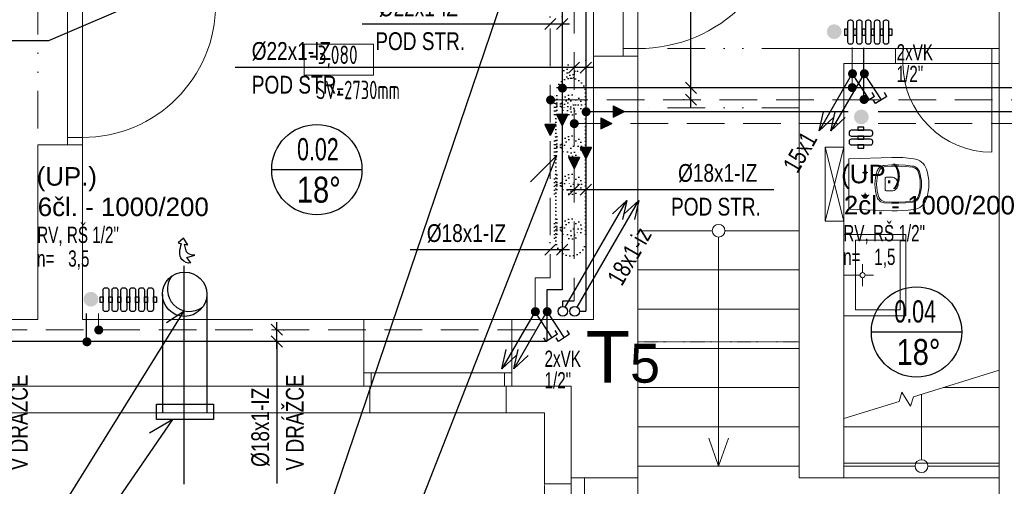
# Model space of a CAD drawing. Header units: millimetres. Extents: x 2424458 to 5109721, y -2781114 to -1335434.
# Tile 39 of 59: x 2560953 to 2567600, y -1391328 to -1388176. Entities that reach past the tile are written whole.
import ezdxf
from ezdxf.enums import TextEntityAlignment as Align

# ---------------------------------------------------------------- set-up
doc = ezdxf.new("R2010")
doc.units = ezdxf.units.MM
doc.header["$LTSCALE"] = 20
doc.header["$MEASUREMENT"] = 0
for name, pattern in [('Carkovana', [0.21, 0.15, -0.06]), ('Cerchovana 2 tecky', [0.33, 0.15, -0.06, 0, -0.06, 0, -0.06]), ('DASHDOT', [25.4, 12.7, -6.35, 0, -6.35]), ('DASHED', [19.05, 12.7, -6.35]), ('DIVIDE', [31.75, 12.7, -6.35, 0, -6.35, 0, -6.35]), ('DOT', [0.25, 0, -0.25]), ('ČERCHOVANÁ', [25.4, 12.7, -6.35, 0, -6.35])]:
    doc.linetypes.add(name, pattern=pattern)
for name, color, linetype in [('ARMATURY', 2, 'Continuous'), ('KANALIZACE STÁV.', 2, 'Continuous'), ('KOTY', 2, 'Continuous'), ('ROZVODY', 6, 'Continuous'), ('slepák', 8, 'Continuous'), ('TZB_TOP rozvody', 6, 'Continuous'), ('UT', 6, 'Continuous'), ('VNITŘVODA', 30, 'ČERCHOVANÁ'), ('Čísla místností', 7, 'Continuous')]:
    doc.layers.add(name, color=color, linetype=linetype)
doc.layers.add('TZB TEXT', color=3, linetype='Continuous', lineweight=18)
doc.styles.add('ARIEL', font='ARIAL.TTF')
doc.styles.add('ISOCP', font='ISOCP___.TTF')
doc.styles.add('ROMAN', font='ic-romans.shx')
doc.styles.add('ROMANS', font='ic-romans.shx', dxfattribs={"width": 0.8})
doc.styles.get("Standard").update_dxf_attribs({"font": 'ic-romans.shx', "width": 0.8})
doc.dimstyles.new('M50', dxfattribs={"dimtxt": 100, "dimasz": 60, "dimexe": 50, "dimexo": 150, "dimgap": 100, "dimtad": 1, "dimdec": 0, "dimzin": 0, "dimdsep": 46, "dimtxsty": 'Standard', "dimblk1": 'OBLIQUE', "dimblk2": 'OBLIQUE', "dimsah": 1, "dimcen": 0.09, "dimdle": 50, "dimclrd": 256, "dimclre": 256, "dimclrt": 256, "dimadec": 0, "dimazin": 0, "dimtfac": 1, "dimtdec": 0, "dimtofl": 0, "dimtmove": 1, "dimatfit": 3, "dimldrblk": 'OBLIQUE', "dimfxl": 1, "dimarcsym": 0})

# ---------------------------------------------------------------- blocks, each defined once
blk = doc.blocks.new('*U408', base_point=(16994.7, 17725.8))
at = {"linetype": 'ByBlock', "ltscale": 20}
blk.add_hatch(color=0, dxfattribs=at).paths.add_polyline_path([(16994.7, 17688.3), (17069.7, 17725.8), (16994.7, 17763.3)])
at = {"color": 0, "linetype": 'ByBlock', "lineweight": -2, "ltscale": 20}
for p, q in [((16994.7, 17688.3), (16994.7, 17763.3)), ((16994.7, 17763.3), (17069.7, 17725.8)), ((16994.7, 17688.3), (17069.7, 17725.8))]:
    blk.add_line(p, q, dxfattribs=at)
blk = doc.blocks.new('B')
at = {"layer": 'TZB_TOP rozvody', "lineweight": -3, "ltscale": 200}
blk.add_hatch(color=3, dxfattribs=at).paths.add_polyline_path([(32.4, 1.9, 1), (-28.8, 1.9, 1)])
blk.add_hatch(color=3, dxfattribs=at).paths.add_polyline_path([(32.4, 1.9, 1), (-28.8, 1.9, 1)])
blk = doc.blocks.new('*U789')
at = {"color": 0, "linetype": 'ByBlock', "lineweight": -2}
for p, q in [((0, 0), (140, 0)), ((140, 30), (120, 30)), ((140, 30), (140, -30)), ((140, -30), (120, -30))]:
    blk.add_line(p, q, dxfattribs=at)
blk = doc.blocks.new('_OBLIQUE')
at = {"color": 0, "linetype": 'ByBlock'}
blk.add_line((-0.5, -0.5), (0.5, 0.5), dxfattribs=at)
blk = doc.blocks.new('*D791')
at = {"layer": 'Defpoints', "color": 0}
for p in [(2565484.2, -1388636.4), (2565490, -1388636.4), (2565487.7, -1388716.4)]:
    blk.add_point(p, dxfattribs=at)
at = {"layer": 'KOTY', "linetype": 'Continuous', "lineweight": -2}
for p, q in [((2565484.2, -1388636.4), (2565484.2, -1387366.9)), ((2565440, -1388636.4), (2565434.2, -1388636.4)), ((2565484.2, -1388766.4), (2565484.2, -1388586.4)), ((2565437.7, -1388716.4), (2565434.2, -1388716.4))]:
    blk.add_line(p, q, dxfattribs=at)
at = {"layer": 'KOTY', "lineweight": -2, "xscale": 75, "yscale": 75, "zscale": 75}
for p, rotation in [((2565484.2, -1388636.4), 270), ((2565484.2, -1388716.4), 90)]:
    blk.add_blockref('_OBLIQUE', p, dxfattribs=dict(at, rotation=rotation))
at = {"layer": 'KOTY', "lineweight": -3, "insert": (2565374.2, -1387746.1), "char_height": 120, "attachment_point": 5, "rotation": 90, "style": 'ROMANS'}
blk.add_mtext('%%c18x1-IZ', dxfattribs=at)
blk = doc.blocks.new('*D795')
at = {"layer": 'Defpoints', "color": 0}
for p in [(2564534.7, -1388205.5), (2564534.7, -1388211.2), (2564614.7, -1388208.9)]:
    blk.add_point(p, dxfattribs=at)
at = {"layer": 'KOTY', "linetype": 'Continuous', "lineweight": -2}
for p, q in [((2564534.7, -1388161.2), (2564534.7, -1388155.5)), ((2564614.7, -1388158.9), (2564614.7, -1388155.5)), ((2564534.7, -1388205.5), (2563265.3, -1388205.5)), ((2564664.7, -1388205.5), (2564484.7, -1388205.5))]:
    blk.add_line(p, q, dxfattribs=at)
at = {"layer": 'KOTY', "lineweight": -2, "xscale": 75, "yscale": 75, "zscale": 75}
blk.add_blockref('_OBLIQUE', (2564534.7, -1388205.5), dxfattribs=at)
at = {"layer": 'KOTY', "lineweight": -2, "xscale": 75, "yscale": 75, "zscale": 75, "rotation": 180}
blk.add_blockref('_OBLIQUE', (2564614.7, -1388205.5), dxfattribs=at)
at = {"layer": 'KOTY', "lineweight": -3, "insert": (2563644.4, -1388095.5), "char_height": 120, "attachment_point": 5, "style": 'ROMANS'}
blk.add_mtext('%%c22x1-IZ', dxfattribs=at)
blk = doc.blocks.new('*D812')
at = {"layer": 'Defpoints', "color": 0}
for p in [(2562682.9, -1390270.2), (2562688.6, -1390270.2), (2562685.2, -1390350.2)]:
    blk.add_point(p, dxfattribs=at)
at = {"layer": 'KOTY', "linetype": 'Continuous', "lineweight": -2}
for p, q in [((2562688.6, -1390400.2), (2562688.6, -1390220.2)), ((2562732.9, -1390270.2), (2562738.6, -1390270.2)), ((2562688.6, -1390350.2), (2562688.6, -1391309)), ((2562735.2, -1390350.2), (2562738.6, -1390350.2))]:
    blk.add_line(p, q, dxfattribs=at)
at = {"layer": 'KOTY', "lineweight": -2, "xscale": 75, "yscale": 75, "zscale": 75}
for p, rotation in [((2562688.6, -1390270.2), 270), ((2562688.6, -1390350.2), 90)]:
    blk.add_blockref('_OBLIQUE', p, dxfattribs=dict(at, rotation=rotation))
at = {"layer": 'KOTY', "lineweight": -3, "insert": (2562578.6, -1390929.8), "char_height": 120, "attachment_point": 5, "rotation": 90, "style": 'ROMANS'}
blk.add_mtext('%%c18x1-IZ', dxfattribs=at)
blk = doc.blocks.new('*D813')
at = {"layer": 'Defpoints', "color": 0}
for p in [(2564694.7, -1389326.9), (2564774.7, -1389323.5), (2564774.7, -1389329.2)]:
    blk.add_point(p, dxfattribs=at)
at = {"layer": 'KOTY', "linetype": 'Continuous', "lineweight": -2}
for p, q in [((2564694.7, -1389276.9), (2564694.7, -1389273.5)), ((2564774.7, -1389279.2), (2564774.7, -1389273.5)), ((2564644.7, -1389323.5), (2564824.7, -1389323.5)), ((2564774.7, -1389323.5), (2566044.2, -1389323.5))]:
    blk.add_line(p, q, dxfattribs=at)
at = {"layer": 'KOTY', "lineweight": -2, "xscale": 75, "yscale": 75, "zscale": 75}
blk.add_blockref('_OBLIQUE', (2564694.7, -1389323.5), dxfattribs=at)
at = {"layer": 'KOTY', "lineweight": -2, "xscale": 75, "yscale": 75, "zscale": 75, "rotation": 180}
blk.add_blockref('_OBLIQUE', (2564774.7, -1389323.5), dxfattribs=at)
at = {"layer": 'KOTY', "lineweight": -3, "insert": (2565665, -1389213.5), "char_height": 120, "attachment_point": 5, "style": 'ROMANS'}
blk.add_mtext('%%c18x1-IZ', dxfattribs=at)
blk = doc.blocks.new('*D814')
at = {"layer": 'Defpoints', "color": 0}
for p in [(2564694.7, -1388469.4), (2564694.7, -1388499.5), (2564774.7, -1388503)]:
    blk.add_point(p, dxfattribs=at)
at = {"layer": 'KOTY', "linetype": 'Continuous', "lineweight": -2}
for p, q in [((2564694.7, -1388499.5), (2562407.5, -1388499.5)), ((2564824.7, -1388499.5), (2564644.7, -1388499.5)), ((2564774.7, -1388453), (2564774.7, -1388449.5)), ((2564694.7, -1388519.4), (2564694.7, -1388549.5))]:
    blk.add_line(p, q, dxfattribs=at)
at = {"layer": 'KOTY', "lineweight": -2, "xscale": 75, "yscale": 75, "zscale": 75}
blk.add_blockref('_OBLIQUE', (2564694.7, -1388499.5), dxfattribs=at)
at = {"layer": 'KOTY', "lineweight": -2, "xscale": 75, "yscale": 75, "zscale": 75, "rotation": 180}
blk.add_blockref('_OBLIQUE', (2564774.7, -1388499.5), dxfattribs=at)
at = {"layer": 'KOTY', "lineweight": -3, "insert": (2562786.6, -1388389.5), "char_height": 120, "attachment_point": 5, "style": 'ROMANS'}
blk.add_mtext('%%c22x1-IZ', dxfattribs=at)
blk = doc.blocks.new('*D823')
at = {"layer": 'Defpoints', "color": 0}
for p in [(2564534.7, -1389729.8), (2564534.7, -1389735.5), (2564614.7, -1389733.2)]:
    blk.add_point(p, dxfattribs=at)
at = {"layer": 'KOTY', "linetype": 'Continuous', "lineweight": -2}
for p, q in [((2564534.7, -1389685.5), (2564534.7, -1389679.8)), ((2564614.7, -1389683.2), (2564614.7, -1389679.8)), ((2564534.7, -1389729.8), (2563589.4, -1389729.8)), ((2564664.7, -1389729.8), (2564484.7, -1389729.8))]:
    blk.add_line(p, q, dxfattribs=at)
at = {"layer": 'KOTY', "lineweight": -2, "xscale": 75, "yscale": 75, "zscale": 75}
blk.add_blockref('_OBLIQUE', (2564534.7, -1389729.8), dxfattribs=at)
at = {"layer": 'KOTY', "lineweight": -2, "xscale": 75, "yscale": 75, "zscale": 75, "rotation": 180}
blk.add_blockref('_OBLIQUE', (2564614.7, -1389729.8), dxfattribs=at)
at = {"layer": 'KOTY', "lineweight": -3, "insert": (2563968.6, -1389619.8), "char_height": 120, "attachment_point": 5, "style": 'ROMANS'}
blk.add_mtext('%%c18x1-IZ', dxfattribs=at)

msp = doc.modelspace()

# ---------------------------------------------------------------- hatches: boundary and pattern name
at = {"layer": 'UT'}
for points in [[(2566451.3, -1388306.8, 1), (2566451.3, -1388206.8, 1)], [(2566584.6, -1388832.9, 1), (2566684.6, -1388832.9, 1)], [(2561433.6, -1390114.3, -1), (2561433.6, -1390014.3, -1)]]:
    msp.add_hatch(color=3, dxfattribs=at).paths.add_polyline_path(points)

# ---------------------------------------------------------------- linework, layer by layer
at = {"color": 7, "linetype": 'DOT', "ltscale": 5}
for p, q in [((2564572.8, -1389670.9), (2564572.8, -1388670.9)), ((2564772.8, -1388670.9), (2564772.8, -1389670.9))]:
    msp.add_line(p, q, dxfattribs=at)
at = {"color": 7, "linetype": 'Continuous'}
for p, q in [((2561083.2, -1392191), (2561985.6, -1390876.4)), ((2561985.6, -1390876.4), (2561828.4, -1390968.3))]:
    msp.add_line(p, q, dxfattribs=at)
for points in [[(2559186.2, -1392838.5), (2562582.9, -1392838.5), (2564429.1, -1387396.6), (2564331.6, -1387539.2)], [(2559184, -1393294), (2562933.1, -1393294), (2564579.4, -1389093.7), (2564400.7, -1389272.4)], [(2562066.2, -1389691.9), (2562088.1, -1389697.6), (2562058.1, -1389651.9), (2562021.4, -1389682.8), (2562045.3, -1389689.3)], [(2562109, -1389819.3), (2562081.3, -1389782.4), (2562133.9, -1389767.3)], [(2561029.4, -1391807.1), (2562061.1, -1390146.8), (2561944.7, -1390224.9)]]:
    msp.add_lwpolyline(points, dxfattribs=at)
at = {"color": 7, "linetype": 'DOT', "ltscale": 5}
for points in [[(2564579.4, -1388687.6), (2564579.4, -1388816.2), (2564563.5, -1388816.2), (2564563.5, -1388687.6)], [(2564579.4, -1388965.2), (2564579.4, -1389093.7), (2564563.5, -1389093.7), (2564563.5, -1388965.2)], [(2564579.4, -1389223.2), (2564579.4, -1389351.8), (2564563.5, -1389351.8), (2564563.5, -1389223.2)], [(2564579.4, -1389524.2), (2564579.4, -1389652.8), (2564563.5, -1389652.8), (2564563.5, -1389524.2)]]:
    msp.add_lwpolyline(points, close=True, dxfattribs=at)
for points in [[(2564579.4, -1388751.9), (2564635.3, -1388733)], [(2564579.4, -1388751.9), (2564635.3, -1388770.9)], [(2564579.4, -1389029.5), (2564635.3, -1389010.5)], [(2564579.4, -1389029.5), (2564635.3, -1389048.4)], [(2564579.4, -1389287.5), (2564635.3, -1389268.5)], [(2564579.4, -1389287.5), (2564635.3, -1389306.4)], [(2564579.4, -1389588.5), (2564635.3, -1389569.5)], [(2564579.4, -1389588.5), (2564635.3, -1389607.4)]]:
    msp.add_lwpolyline(points, dxfattribs=at)
for centre, radius in [((2564672.8, -1388524.7), 46.2), ((2564672.8, -1388524.7), 27.4), ((2564677.4, -1388751.9), 68.1), ((2564677.4, -1388751.9), 46.2), ((2564677.4, -1388751.9), 27.4), ((2564677.4, -1388751.9), 27.4), ((2564677.4, -1388751.9), 14), ((2564677.4, -1389029.5), 68.1), ((2564677.4, -1389029.5), 46.2), ((2564677.4, -1389029.5), 14), ((2564677.4, -1389287.5), 68.1), ((2564677.4, -1389287.5), 46.2), ((2564677.4, -1389287.5), 14), ((2564677.4, -1389588.5), 68.1), ((2564677.4, -1389588.5), 46.2), ((2564677.4, -1389588.5), 14)]:
    msp.add_circle(centre, radius, dxfattribs=at)
for centre, start, end in [((2564672.8, -1388670.9), 0, 180), ((2564672.8, -1389670.9), 180, 0)]:
    msp.add_arc(centre, 100, start, end, dxfattribs=at)
at = {"color": 7, "linetype": 'Continuous', "start_tangent": (-0.980056, -0.198724), "end_tangent": (0.339997, 0.940427)}
msp.add_spline([(2562109, -1389819.3), (2562047.2, -1389796.4), (2562045.3, -1389689.3)], degree=3, dxfattribs=at)
at = {"color": 7, "linetype": 'Continuous', "start_tangent": (-0.991412, -0.130772)}
msp.add_spline([(2562133.9, -1389767.3), (2562089.3, -1389755.3), (2562066.2, -1389691.9)], degree=3, dxfattribs=at)
at = {"layer": 'ARMATURY', "linetype": 'DASHDOT', "ltscale": 300}
msp.add_line((2562061.1, -1389838.1), (2562061.1, -1391314.6), dxfattribs=at)
at = {"layer": 'ARMATURY', "ltscale": 20}
for p, q in [((2561915.7, -1390030.5), (2561915.7, -1390651.7)), ((2562215.7, -1390030.5), (2562215.7, -1390651.7))]:
    msp.add_line(p, q, dxfattribs=at)
msp.add_circle((2562065.7, -1390030.5), 150, dxfattribs=at)
msp.add_arc((2562099.6, -1389996.6), 150, 144.18153, 305.81847, dxfattribs=at)
at = {"layer": 'KANALIZACE STÁV.', "linetype": 'Continuous'}
for p, q in [((2566556.8, -1388566.1), (2566348.8, -1388926.4)), ((2566636.8, -1388566.1), (2566428.8, -1388926.4)), ((2566348.8, -1388926.4), (2566377.9, -1388797.6)), ((2566428.8, -1388926.4), (2566457.9, -1388797.6)), ((2566348.8, -1388926.4), (2566445.8, -1388836.8)), ((2566428.8, -1388926.4), (2566525.8, -1388836.8)), ((2564635.2, -1390118.7), (2565051.3, -1389398)), ((2564715.2, -1390118.7), (2565131.3, -1389398)), ((2565051.3, -1389398), (2564954.3, -1389487.6)), ((2565051.3, -1389398), (2565022.2, -1389526.8)), ((2565131.3, -1389398), (2565034.3, -1389487.6)), ((2565131.3, -1389398), (2565102.2, -1389526.8)), ((2564415.8, -1390173.4), (2564207.8, -1390533.8)), ((2564495.8, -1390173.4), (2564287.8, -1390533.8)), ((2564207.8, -1390533.8), (2564236.9, -1390404.9)), ((2564287.8, -1390533.8), (2564316.9, -1390404.9)), ((2564207.8, -1390533.8), (2564304.8, -1390444.2)), ((2564287.8, -1390533.8), (2564384.8, -1390444.2))]:
    msp.add_line(p, q, dxfattribs=at)
at = {"layer": 'KOTY', "color": 7}
msp.add_lwpolyline([(2558413.4, -1388315.7), (2561150.2, -1388315.7), (2563152, -1387455.9), (2563092.8, -1387543)], dxfattribs=at)
at = {"layer": 'ROZVODY', "color": 2, "linetype": 'Continuous'}
for centre in [(2564619.1, -1390145.9), (2564699.1, -1390145.9)]:
    msp.add_circle(centre, 32.2, dxfattribs=at)
at = {"layer": 'slepák', "linetype": 'Continuous', "lineweight": 13, "transparency": 33554687}
for p, q in [((2564825.7, -1388421.7), (2564825.7, -1387321.7)), ((2565025.7, -1388421.7), (2565025.7, -1387321.7)), ((2565125.7, -1388421.7), (2565125.7, -1387321.7)), ((2561275.7, -1388021.7), (2561275.7, -1389021.7)), ((2561375.7, -1388021.7), (2561375.7, -1389021.7)), ((2567565.7, -1392271.7), (2567565.7, -1388121.7)), ((2564825.7, -1390201.7), (2564825.7, -1388321.7)), ((2565125.7, -1390201.7), (2565125.7, -1388321.7)), ((2564825.7, -1388421.7), (2565125.7, -1388421.7)), ((2565025.7, -1388371.7), (2565125.7, -1388371.7)), ((2566215.7, -1388371.7), (2566215.7, -1391271.7)), ((2566215.7, -1388371.7), (2566865.7, -1388371.7)), ((2566865.7, -1388371.7), (2566865.7, -1388471.7)), ((2566865.7, -1388371.7), (2567565.7, -1388371.7)), ((2566915.7, -1388371.7), (2566915.7, -1388471.7)), ((2567515.7, -1388371.7), (2567515.7, -1388471.7)), ((2566515.7, -1388471.7), (2566515.7, -1391271.7)), ((2566515.7, -1388471.7), (2566865.7, -1388471.7)), ((2566865.7, -1388471.7), (2567565.7, -1388471.7)), ((2567515.7, -1388471.7), (2567515.7, -1389071.7)), ((2561075.7, -1390201.7), (2561075.7, -1389021.7)), ((2561075.7, -1389021.7), (2561375.7, -1389021.7)), ((2561275.7, -1388971.7), (2561375.7, -1388971.7)), ((2561375.7, -1390201.7), (2561375.7, -1389021.7)), ((2566515.7, -1389036.7), (2566390.7, -1389036.7)), ((2566390.7, -1389036.7), (2566515.7, -1389536.7)), ((2566515.7, -1389036.7), (2566390.7, -1389536.7)), ((2566390.7, -1389536.7, 0), (2566390.7, -1389036.7, 0)), ((2566515.7, -1389536.7, 0), (2566515.7, -1389036.7, 0)), ((2566550.7, -1389116.7), (2566840, -1389107.2)), ((2566550.7, -1389456.7), (2566550.7, -1389116.7)), ((2566760.2, -1389172.2), (2566766.8, -1389167.8)), ((2566766.8, -1389167.8), (2566774, -1389164.3)), ((2566774, -1389164.3), (2566781.7, -1389161.9)), ((2566781.4, -1389171.2), (2566794.4, -1389168.1)), ((2566781.7, -1389161.9), (2566789.5, -1389160.6)), ((2566789.5, -1389160.6), (2566837.3, -1389157.3)), ((2566794.4, -1389168.1), (2566840.8, -1389165.2)), ((2566837.3, -1389157.3), (2566885.1, -1389156.9)), ((2566840, -1389107.2), (2566876.9, -1389106.8)), ((2566840.8, -1389165.2), (2566887.3, -1389165)), ((2566876.9, -1389106.8), (2566913.8, -1389108)), ((2566885.1, -1389156.9), (2566932.8, -1389159.3)), ((2566887.3, -1389165), (2566933.7, -1389167.4)), ((2566913.8, -1389108), (2566950.6, -1389110.7)), ((2566932.8, -1389159.3), (2566980.4, -1389164.6)), ((2566933.7, -1389167.4), (2566979.9, -1389172.6)), ((2566950.6, -1389110.7), (2566987.3, -1389115)), ((2566980.4, -1389164.6), (2566988, -1389166.2)), ((2566987.3, -1389115), (2567001.6, -1389118.1)), ((2566988, -1389166.2), (2566995.3, -1389168.8)), ((2566995.3, -1389168.8), (2567002.2, -1389172.4)), ((2567001.6, -1389118.1), (2567015.4, -1389123)), ((2567015.4, -1389123), (2567028.3, -1389129.8)), ((2567028.3, -1389129.8), (2567040.3, -1389138.2)), ((2567040.3, -1389138.2), (2567050.9, -1389148.2)), ((2567050.9, -1389148.2), (2567060.1, -1389159.6)), ((2567060.1, -1389159.6), (2567067.7, -1389172.1)), ((2566660.4, -1389209.2), (2566642.8, -1389209.2)), ((2566651.8, -1389209.2), (2566652.4, -1389205.9)), ((2566652.4, -1389212.5), (2566651.8, -1389209.2)), ((2566652.4, -1389205.9), (2566654.3, -1389203.1)), ((2566654.3, -1389215.2), (2566652.4, -1389212.5)), ((2566654.3, -1389203.1), (2566657.1, -1389201.2)), ((2566657, -1389217.1), (2566654.3, -1389215.2)), ((2566660.2, -1389217.8), (2566657, -1389217.1)), ((2566657.1, -1389201.2), (2566660.4, -1389200.6)), ((2566660.4, -1389217.8), (2566660.3, -1389217.8)), ((2566660.4, -1389209.2), (2566660.4, -1389191.6)), ((2566660.4, -1389200.6), (2566663.7, -1389201.2)), ((2566678, -1389209.2), (2566660.4, -1389209.2)), ((2566660.4, -1389226.8), (2566660.4, -1389209.2)), ((2566663.7, -1389217.2), (2566660.4, -1389217.8)), ((2566663.7, -1389201.2), (2566666.5, -1389203.1)), ((2566666.5, -1389215.3), (2566663.7, -1389217.2)), ((2566666.5, -1389203.1), (2566668.4, -1389205.9)), ((2566668.4, -1389212.5), (2566666.5, -1389215.3)), ((2566668.4, -1389205.9), (2566669, -1389209.2)), ((2566669, -1389209.2), (2566668.4, -1389212.5)), ((2566729.7, -1389241.5), (2566734.7, -1389219.3)), ((2566734.7, -1389219.3), (2566741.5, -1389197.7)), ((2566741.5, -1389197.7), (2566744.8, -1389190.4)), ((2566741.8, -1389242), (2566746.9, -1389220.2)), ((2566744.8, -1389190.4), (2566749.1, -1389183.6)), ((2566746.9, -1389220.2), (2566753.9, -1389198.9)), ((2566749.1, -1389183.6), (2566754.2, -1389177.5)), ((2566753.9, -1389198.9), (2566760.3, -1389187.2)), ((2566754.2, -1389177.5), (2566760.2, -1389172.2)), ((2566760.3, -1389187.2), (2566769.7, -1389177.7)), ((2566769.7, -1389177.7), (2566781.4, -1389171.2)), ((2566979.9, -1389172.6), (2566992.4, -1389176.1)), ((2566992.4, -1389176.1), (2567003.6, -1389182.9)), ((2567002.2, -1389172.4), (2567008.6, -1389176.9)), ((2567003.6, -1389182.9), (2567012.5, -1389192.5)), ((2567008.6, -1389176.9), (2567014.3, -1389182.3)), ((2567012.5, -1389192.5), (2567018.4, -1389204.1)), ((2567014.3, -1389182.3), (2567019.2, -1389188.3)), ((2567018.4, -1389204.1), (2567024.6, -1389224.2)), ((2567019.2, -1389188.3), (2567023.2, -1389195)), ((2567023.2, -1389195), (2567026.3, -1389202.1)), ((2567024.6, -1389224.2), (2567029.1, -1389244.8)), ((2567026.3, -1389202.1), (2567032.5, -1389222.8)), ((2567032.5, -1389222.8), (2567037, -1389243.8)), ((2567067.7, -1389172.1), (2567073.4, -1389185.6)), ((2567073.4, -1389185.6), (2567080.9, -1389210.2)), ((2567080.9, -1389210.2), (2567086.3, -1389235.4)), ((2567086.3, -1389235.4), (2567089.6, -1389261)), ((2566725.7, -1389286.6), (2566726.8, -1389263.9)), ((2566726.7, -1389309.2), (2566725.7, -1389286.6)), ((2566726.8, -1389263.9), (2566729.7, -1389241.5)), ((2566737.7, -1389286.6), (2566738.8, -1389264.2)), ((2566738.7, -1389309), (2566737.7, -1389286.6)), ((2566738.8, -1389264.2), (2566741.8, -1389242)), ((2566795.5, -1389323.2), (2566795.6, -1389249.2)), ((2566795.6, -1389249.2), (2566796.3, -1389245.3)), ((2566795.6, -1389249.2), (2566795.6, -1389249.2)), ((2566796.3, -1389245.3), (2566798.5, -1389242.1)), ((2566798.5, -1389242.1), (2566801.7, -1389239.9)), ((2566801.7, -1389239.9), (2566805.6, -1389239.2)), ((2566805.6, -1389239.2), (2566835.5, -1389239.2)), ((2566835.5, -1389239.2), (2566844.7, -1389239.9)), ((2566844.7, -1389239.9), (2566853.5, -1389242.4)), ((2566853.5, -1389242.4), (2566861.7, -1389246.5)), ((2566861.7, -1389246.5), (2566869, -1389252.2)), ((2566869, -1389252.2), (2566875, -1389259.2)), ((2566875, -1389259.2), (2566879.5, -1389267.3)), ((2566879.5, -1389267.3), (2566882.4, -1389276)), ((2566882.8, -1389294.4), (2566880.3, -1389303.2)), ((2566882.4, -1389276), (2566883.5, -1389285.2)), ((2566883.5, -1389285.2), (2566882.8, -1389294.4)), ((2567029.1, -1389244.8), (2567031.8, -1389265.7)), ((2567031.8, -1389265.7), (2567032.7, -1389286.7)), ((2567032.7, -1389286.7), (2567031.8, -1389307.8)), ((2567037, -1389243.8), (2567039.8, -1389265.2)), ((2567039.8, -1389265.2), (2567040.7, -1389286.7)), ((2567040.7, -1389286.7), (2567039.8, -1389308.3)), ((2567089.6, -1389261), (2567090.7, -1389286.7)), ((2567090.8, -1389286.2), (2567089.8, -1389311.9)), ((2567090.7, -1389286.7), (2567090.8, -1389286.2)), ((2566660.4, -1389364.2), (2566642.8, -1389364.2)), ((2566651.8, -1389364.2), (2566652.4, -1389360.9)), ((2566652.4, -1389367.5), (2566651.8, -1389364.2)), ((2566652.4, -1389360.9), (2566654.3, -1389358.1)), ((2566654.3, -1389370.2), (2566652.4, -1389367.5)), ((2566654.3, -1389358.1), (2566657.1, -1389356.2)), ((2566657.1, -1389356.2), (2566660.4, -1389355.6)), ((2566660.4, -1389364.2), (2566660.4, -1389346.6)), ((2566660.4, -1389355.6), (2566663.7, -1389356.2)), ((2566678, -1389364.2), (2566660.4, -1389364.2)), ((2566660.4, -1389381.8), (2566660.4, -1389364.2)), ((2566663.7, -1389356.2), (2566666.5, -1389358.1)), ((2566666.5, -1389358.1), (2566668.4, -1389360.9)), ((2566668.4, -1389367.5), (2566666.5, -1389370.3)), ((2566668.4, -1389360.9), (2566669, -1389364.2)), ((2566669, -1389364.2), (2566668.4, -1389367.5)), ((2566729.6, -1389331.7), (2566726.7, -1389309.2)), ((2566734.5, -1389353.9), (2566729.6, -1389331.7)), ((2566741.3, -1389375.5), (2566734.5, -1389353.9)), ((2566741.7, -1389331.2), (2566738.7, -1389309)), ((2566746.7, -1389353.1), (2566741.7, -1389331.2)), ((2566753.6, -1389374.4), (2566746.7, -1389353.1)), ((2566796.3, -1389327), (2566795.5, -1389323.2)), ((2566798.5, -1389330.2), (2566796.3, -1389327)), ((2566801.7, -1389332.4), (2566798.5, -1389330.2)), ((2566805.5, -1389333.2), (2566801.7, -1389332.4)), ((2566835.5, -1389333.2), (2566805.5, -1389333.2)), ((2566837.5, -1389333.2), (2566835.5, -1389333.2)), ((2566846.6, -1389332.1), (2566837.5, -1389333.2)), ((2566855.4, -1389329.2), (2566846.6, -1389332.1)), ((2566863.4, -1389324.7), (2566855.4, -1389329.2)), ((2566870.4, -1389318.7), (2566863.4, -1389324.7)), ((2566876.1, -1389311.4), (2566870.4, -1389318.7)), ((2566880.3, -1389303.2), (2566876.1, -1389311.4)), ((2567024.6, -1389349.2), (2567018.4, -1389369.4)), ((2567029.1, -1389328.6), (2567024.6, -1389349.2)), ((2567032.5, -1389350.7), (2567026.2, -1389371.3)), ((2567031.8, -1389307.8), (2567029.1, -1389328.6)), ((2567037, -1389329.6), (2567032.5, -1389350.7)), ((2567039.8, -1389308.3), (2567037, -1389329.6)), ((2567081.1, -1389362.7), (2567073.6, -1389387.4)), ((2567086.5, -1389337.5), (2567081.1, -1389362.7)), ((2567089.8, -1389311.9), (2567086.5, -1389337.5)), ((2566657, -1389372.1), (2566654.3, -1389370.2)), ((2566660.2, -1389372.8), (2566657, -1389372.1)), ((2566660.4, -1389372.8), (2566660.3, -1389372.8)), ((2566663.7, -1389372.2), (2566660.4, -1389372.8)), ((2566666.5, -1389370.3), (2566663.7, -1389372.2)), ((2566744.5, -1389382.8), (2566741.3, -1389375.5)), ((2566748.8, -1389389.6), (2566744.5, -1389382.8)), ((2566753.9, -1389395.8), (2566748.8, -1389389.6)), ((2566760, -1389386.1), (2566753.6, -1389374.4)), ((2566759.9, -1389401.1), (2566753.9, -1389395.8)), ((2566766.5, -1389405.6), (2566759.9, -1389401.1)), ((2566769.4, -1389395.6), (2566760, -1389386.1)), ((2566773.8, -1389409.1), (2566766.5, -1389405.6)), ((2566781.1, -1389402.2), (2566769.4, -1389395.6)), ((2566781.4, -1389411.5), (2566773.8, -1389409.1)), ((2566794.1, -1389405.3), (2566781.1, -1389402.2)), ((2566789.3, -1389412.8), (2566781.4, -1389411.5)), ((2566837.1, -1389416.1), (2566789.3, -1389412.8)), ((2566840.6, -1389408.2), (2566794.1, -1389405.3)), ((2566794.1, -1389405.3), (2566794.1, -1389405.3)), ((2566884.9, -1389416.5), (2566837.1, -1389416.1)), ((2566887.1, -1389408.5), (2566840.6, -1389408.2)), ((2566932.8, -1389414.1), (2566884.9, -1389416.5)), ((2566933.6, -1389406), (2566887.1, -1389408.5)), ((2566980.4, -1389408.9), (2566932.8, -1389414.1)), ((2566979.9, -1389400.9), (2566933.6, -1389406)), ((2566992.4, -1389397.3), (2566979.9, -1389400.9)), ((2566988, -1389407.3), (2566980.4, -1389408.9)), ((2566980.4, -1389408.9), (2566980.4, -1389408.9)), ((2566995.3, -1389404.6), (2566988, -1389407.3)), ((2567003.6, -1389390.5), (2566992.4, -1389397.3)), ((2567002.2, -1389401), (2566995.3, -1389404.6)), ((2567008.6, -1389396.5), (2567002.2, -1389401)), ((2567012.5, -1389381), (2567003.6, -1389390.5)), ((2567014.3, -1389391.2), (2567008.6, -1389396.5)), ((2567018.4, -1389369.4), (2567012.5, -1389381)), ((2567019.1, -1389385.1), (2567014.3, -1389391.2)), ((2567023.2, -1389378.5), (2567019.1, -1389385.1)), ((2567026.2, -1389371.3), (2567023.2, -1389378.5)), ((2567051.1, -1389424.9), (2567040.5, -1389435)), ((2567060.3, -1389413.5), (2567051.1, -1389424.9)), ((2567067.9, -1389400.9), (2567060.3, -1389413.5)), ((2567073.6, -1389387.4), (2567067.9, -1389400.9)), ((2566839.9, -1389466.2), (2566550.7, -1389456.7)), ((2566876.9, -1389466.7), (2566839.9, -1389466.2)), ((2566913.8, -1389465.5), (2566876.9, -1389466.7)), ((2566950.6, -1389462.7), (2566913.8, -1389465.5)), ((2566987.3, -1389458.4), (2566950.6, -1389462.7)), ((2567001.7, -1389455.4), (2566987.3, -1389458.4)), ((2567015.5, -1389450.4), (2567001.7, -1389455.4)), ((2567028.5, -1389443.6), (2567015.5, -1389450.4)), ((2567040.5, -1389435), (2567028.5, -1389443.6)), ((2566515.7, -1389536.7), (2566390.7, -1389536.7)), ((2565627.6, -1389601.7), (2565125.7, -1389601.7)), ((2566215.7, -1389601.7), (2565713.9, -1389601.7)), ((2566515.7, -1389626.3), (2566515.7, -1390177.1)), ((2566515.7, -1389626.3), (2566935.7, -1389626.3)), ((2566935.7, -1390177.1), (2566935.7, -1389626.3)), ((2565670.7, -1389644.9), (2565670.7, -1391191.7)), ((2566595.7, -1389666.3), (2566895.7, -1389666.3)), ((2566595.7, -1390137.1), (2566595.7, -1389666.3)), ((2566895.7, -1389666.3), (2566895.7, -1390137.1)), ((2566642.9, -1389884.5), (2566642.9, -1389827.8)), ((2566215.7, -1389866.7), (2565125.7, -1389866.7)), ((2566625.7, -1389901.7), (2566515.7, -1389901.7)), ((2566642.9, -1389918.9), (2566642.9, -1389975.6)), ((2566660.1, -1389901.7), (2566716.8, -1389901.7)), ((2566215.7, -1390131.7), (2565125.7, -1390131.7)), ((2566895.7, -1390137.1), (2566595.7, -1390137.1)), ((2560375.7, -1390201.7), (2561075.7, -1390201.7)), ((2561375.7, -1390201.7), (2563275.7, -1390201.7)), ((2563275.7, -1390651.7), (2563275.7, -1390201.7)), ((2564275.7, -1390201.7), (2563275.7, -1390201.7)), ((2564275.7, -1390651.7), (2564275.7, -1390201.7)), ((2564275.7, -1390201.7), (2564825.7, -1390201.7)), ((2565125.7, -1391271.7), (2565125.7, -1390201.7)), ((2566515.7, -1390177.1), (2566859.8, -1390177.1)), ((2566515.7, -1390177.1), (2566935.7, -1390177.1)), ((2566215.7, -1390396.7), (2565125.7, -1390396.7)), ((2564275.7, -1390561.7), (2563275.7, -1390561.7)), ((2563325.7, -1390561.7), (2563325.7, -1390651.7)), ((2564225.7, -1390561.7), (2564225.7, -1390651.7)), ((2566987.7, -1390723.8), (2567565.7, -1390544.4)), ((2560375.7, -1390651.7), (2563275.7, -1390651.7)), ((2564275.7, -1390651.7), (2563275.7, -1390651.7)), ((2563315.7, -1390651.7), (2563315.7, -1390831.7)), ((2564235.7, -1390651.7), (2564235.7, -1390831.7)), ((2564275.7, -1390651.7), (2564675.7, -1390651.7)), ((2564675.7, -1391271.7), (2564675.7, -1390651.7)), ((2566215.7, -1390661.7), (2565125.7, -1390661.7)), ((2566888.9, -1390754.5), (2566908, -1390691.5)), ((2566908, -1390691.5), (2566966.4, -1390786.8)), ((2567565.7, -1390661.7), (2567187.8, -1390661.7)), ((2566515.7, -1390870.4), (2566888.9, -1390754.5)), ((2566966.4, -1390786.8), (2566987.7, -1390723.8)), ((2567040.7, -1391148.5), (2567040.7, -1390707.4)), ((2560335.7, -1390831.7), (2563315.7, -1390831.7)), ((2563315.7, -1390831.7), (2564235.7, -1390831.7)), ((2564235.7, -1390831.7), (2564495.7, -1390831.7)), ((2564495.7, -1390831.7), (2564495.7, -1391311.7)), ((2566215.7, -1390926.7), (2565125.7, -1390926.7)), ((2567565.7, -1390926.7), (2566515.7, -1390926.7)), ((2565670.7, -1391191.7), (2565604.8, -1391002.9)), ((2565670.7, -1391191.7), (2565736.7, -1391002.9)), ((2566215.7, -1391191.7), (2565125.7, -1391191.7)), ((2566997.6, -1391191.7), (2566515.7, -1391191.7)), ((2567565.7, -1391191.7), (2567083.9, -1391191.7)), ((2564675.7, -1391271.7), (2564675.7, -1392271.7)), ((2565125.7, -1391271.7), (2564675.7, -1391271.7)), ((2564765.7, -1391271.7), (2564765.7, -1392271.7)), ((2566215.7, -1391271.7), (2566515.7, -1391271.7)), ((2564675.7, -1391311.7), (2564495.7, -1391311.7))]:
    msp.add_line(p, q, dxfattribs=at)
at = {"layer": 'slepák', "linetype": 'DIVIDE', "lineweight": 13, "transparency": 33554687}
for p, q in [((2561075.7, -1388021.7), (2561075.7, -1389021.7)), ((2566215.7, -1388371.7), (2565125.7, -1388371.7)), ((2566215.7, -1388771.7), (2565125.7, -1388771.7)), ((2565125.7, -1391271.7), (2565125.7, -1392271.7))]:
    msp.add_line(p, q, dxfattribs=at)
at = {"layer": 'slepák', "linetype": 'Cerchovana 2 tecky', "lineweight": 13, "transparency": 33554687}
for p, q in [((2565125.7, -1390351.7), (2566215.7, -1390351.7)), ((2564495.7, -1391311.7), (2564495.7, -1392231.7))]:
    msp.add_line(p, q, dxfattribs=at)
at = {"layer": 'slepák', "linetype": 'Carkovana', "lineweight": 13, "transparency": 33554687}
for p, q in [((2566515.7, -1391171.7), (2567565.7, -1391171.7)), ((2566515.7, -1391271.7), (2567565.7, -1391271.7))]:
    msp.add_line(p, q, dxfattribs=at)
at = {"layer": 'slepák', "linetype": 'Continuous', "lineweight": 13, "transparency": 33554687}
msp.add_lwpolyline([(2562872.1, -1388550.7), (2563342.1, -1388550.7), (2563342.1, -1388342.3), (2562872.1, -1388342.3), (2562872.1, -1388550.7)], dxfattribs=at)
msp.add_lwpolyline([(2561375.7, -1390201.7), (2561375.7, -1390201.7)], close=True, dxfattribs=at)
for centre in [(2565670.7, -1389601.7), (2567040.7, -1391191.7)]:
    msp.add_circle(centre, 43.2, dxfattribs=at)
for centre, radius, start, end in [((2565125.7, -1387371.7), 1000, 270, 0), ((2561375.7, -1388071.7), 900, 270, 0), ((2567515.7, -1388471.7), 600, 180, 270), ((2566642.9, -1389901.7), 17.2, 270.00002, 270)]:
    msp.add_arc(centre, radius, start, end, dxfattribs=at)
at = {"layer": 'TZB_TOP rozvody', "linetype": 'DASHED', "lineweight": 9}
for p, q in [((2564534.7, -1386330.3), (2564534.7, -1389920.2)), ((2564694.7, -1386490.3), (2564694.7, -1390075.8)), ((2566572.4, -1388363.8), (2566572.4, -1388636.4)), ((2566693.9, -1388716.4), (2564534.7, -1388716.4)), ((2572472.7, -1388716.4), (2566685.2, -1388716.4)), ((2564694.7, -1388876.4), (2566544.5, -1388876.4)), ((2566748.5, -1388876.4), (2572041.1, -1388876.4)), ((2564534.7, -1389920.2), (2564431.4, -1389920.2)), ((2564431.4, -1389920.2), (2564431.4, -1390270.2)), ((2561484.6, -1390270.4), (2561484.6, -1390161)), ((2564431.4, -1390270.2), (2557578.6, -1390270.2))]:
    msp.add_line(p, q, dxfattribs=at)
at = {"layer": 'TZB_TOP rozvody', "lineweight": -3, "ltscale": 20}
msp.add_line((2561404.7, -1390350.4), (2561404.7, -1390161), dxfattribs=at)
at = {"layer": 'UT', "lineweight": -3}
for p, q in [((2564614.7, -1386410.3), (2564614.7, -1390000.2)), ((2564774.7, -1386570.3), (2564774.7, -1390145.9)), ((2566652.4, -1388716.4), (2566652.4, -1388365.9)), ((2566693.9, -1388636.4), (2564614.7, -1388636.4)), ((2572392.7, -1388636.4), (2566652.4, -1388636.4)), ((2564774.7, -1388796.4), (2566544.5, -1388796.4)), ((2566748.5, -1388796.4), (2572121.1, -1388796.4)), ((2564614.7, -1390000.2), (2564511.4, -1390000.2)), ((2564511.4, -1390000.2), (2564511.4, -1390350.2)), ((2564619.1, -1390113.7), (2564619.1, -1390075.8)), ((2564619.1, -1390075.8), (2564694.7, -1390075.8)), ((2564731.3, -1390145.9), (2564774.7, -1390145.9)), ((2564511.4, -1390350.2), (2557498.6, -1390350.2))]:
    msp.add_line(p, q, dxfattribs=at)
at = {"layer": 'UT', "color": 2}
for p, q in [((2562653.7, -1389189.1), (2563263.3, -1389189.1)), ((2566702.3, -1390285.3), (2567311.8, -1390285.3))]:
    msp.add_line(p, q, dxfattribs=at)
at = {"layer": 'UT', "color": 1}
for points in [[(2566541.7, -1388194.8), (2566541.7, -1388324.8, 0.414214), (2566556.7, -1388339.8), (2566565.7, -1388339.8, 0.414214), (2566580.7, -1388324.8), (2566580.7, -1388194.8, 0.414214), (2566565.7, -1388179.8), (2566556.7, -1388179.8, 0.414214)], [(2566601.7, -1388194.8), (2566601.7, -1388324.8, 0.414214), (2566616.7, -1388339.8), (2566625.7, -1388339.8, 0.414214), (2566640.7, -1388324.8), (2566640.7, -1388194.8, 0.414214), (2566625.7, -1388179.8), (2566616.7, -1388179.8, 0.414214)], [(2566661.7, -1388194.8), (2566661.7, -1388324.8, 0.414214), (2566676.7, -1388339.8), (2566685.7, -1388339.8, 0.414214), (2566700.7, -1388324.8), (2566700.7, -1388194.8, 0.414214), (2566685.7, -1388179.8), (2566676.7, -1388179.8, 0.414214)], [(2566721.7, -1388194.8), (2566721.7, -1388324.8, 0.414214), (2566736.7, -1388339.8), (2566745.7, -1388339.8, 0.414214), (2566760.7, -1388324.8), (2566760.7, -1388194.8, 0.414214), (2566745.7, -1388179.8), (2566736.7, -1388179.8, 0.414214)], [(2566781.7, -1388194.8), (2566781.7, -1388324.8, 0.414214), (2566796.7, -1388339.8), (2566805.7, -1388339.8, 0.414214), (2566820.7, -1388324.8), (2566820.7, -1388194.8, 0.414214), (2566805.7, -1388179.8), (2566796.7, -1388179.8, 0.414214)], [(2566696.7, -1388923.3), (2566566.7, -1388923.3, 0.414214), (2566551.7, -1388938.3), (2566551.7, -1388947.3, 0.414214), (2566566.7, -1388962.3), (2566696.7, -1388962.3, 0.414214), (2566711.7, -1388947.3), (2566711.7, -1388938.3, 0.414214)], [(2566696.7, -1388983.3), (2566566.7, -1388983.3, 0.414214), (2566551.7, -1388998.3), (2566551.7, -1389007.3, 0.414214), (2566566.7, -1389022.3), (2566696.7, -1389022.3, 0.414214), (2566711.7, -1389007.3), (2566711.7, -1388998.3, 0.414214)], [(2561554.8, -1390002.3), (2561554.8, -1390132.3, -0.414214), (2561539.8, -1390147.3), (2561530.8, -1390147.3, -0.414214), (2561515.8, -1390132.3), (2561515.8, -1390002.3, -0.414214), (2561530.8, -1389987.3), (2561539.8, -1389987.3, -0.414214)], [(2561614.8, -1390002.3), (2561614.8, -1390132.3, -0.414214), (2561599.8, -1390147.3), (2561590.8, -1390147.3, -0.414214), (2561575.8, -1390132.3), (2561575.8, -1390002.3, -0.414214), (2561590.8, -1389987.3), (2561599.8, -1389987.3, -0.414214)], [(2561674.8, -1390002.3), (2561674.8, -1390132.3, -0.414214), (2561659.8, -1390147.3), (2561650.8, -1390147.3, -0.414214), (2561635.8, -1390132.3), (2561635.8, -1390002.3, -0.414214), (2561650.8, -1389987.3), (2561659.8, -1389987.3, -0.414214)], [(2561734.8, -1390002.3), (2561734.8, -1390132.3, -0.414214), (2561719.8, -1390147.3), (2561710.8, -1390147.3, -0.414214), (2561695.8, -1390132.3), (2561695.8, -1390002.3, -0.414214), (2561710.8, -1389987.3), (2561719.8, -1389987.3, -0.414214)], [(2561794.8, -1390002.3), (2561794.8, -1390132.3, -0.414214), (2561779.8, -1390147.3), (2561770.8, -1390147.3, -0.414214), (2561755.8, -1390132.3), (2561755.8, -1390002.3, -0.414214), (2561770.8, -1389987.3), (2561779.8, -1389987.3, -0.414214)], [(2561854.8, -1390002.3), (2561854.8, -1390132.3, -0.414214), (2561839.8, -1390147.3), (2561830.8, -1390147.3, -0.414214), (2561815.8, -1390132.3), (2561815.8, -1390002.3, -0.414214), (2561830.8, -1389987.3), (2561839.8, -1389987.3, -0.414214)]]:
    msp.add_lwpolyline(points, format="xyb", close=True, dxfattribs=at)
for points in [[(2566520.7, -1388239.8), (2566520.7, -1388279.8), (2566541.7, -1388279.8), (2566541.7, -1388239.8)], [(2566580.7, -1388239.8), (2566580.7, -1388279.8), (2566601.7, -1388279.8), (2566601.7, -1388239.8)], [(2566640.7, -1388239.8), (2566640.7, -1388279.8), (2566661.7, -1388279.8), (2566661.7, -1388239.8)], [(2566700.7, -1388239.8), (2566700.7, -1388279.8), (2566721.7, -1388279.8), (2566721.7, -1388239.8)], [(2566760.7, -1388239.8), (2566760.7, -1388279.8), (2566781.7, -1388279.8), (2566781.7, -1388239.8)], [(2566820.7, -1388239.8), (2566820.7, -1388279.8), (2566841.7, -1388279.8), (2566841.7, -1388239.8)], [(2566651.7, -1388902.3), (2566611.7, -1388902.3), (2566611.7, -1388923.3), (2566651.7, -1388923.3)], [(2566651.7, -1388962.3), (2566611.7, -1388962.3), (2566611.7, -1388983.3), (2566651.7, -1388983.3)], [(2566651.7, -1389022.3), (2566611.7, -1389022.3), (2566611.7, -1389043.3), (2566651.7, -1389043.3)], [(2561515.8, -1390047.3), (2561515.8, -1390087.3), (2561494.8, -1390087.3), (2561494.8, -1390047.3)], [(2561575.8, -1390047.3), (2561575.8, -1390087.3), (2561554.8, -1390087.3), (2561554.8, -1390047.3)], [(2561635.8, -1390047.3), (2561635.8, -1390087.3), (2561614.8, -1390087.3), (2561614.8, -1390047.3)], [(2561695.8, -1390047.3), (2561695.8, -1390087.3), (2561674.8, -1390087.3), (2561674.8, -1390047.3)], [(2561755.8, -1390047.3), (2561755.8, -1390087.3), (2561734.8, -1390087.3), (2561734.8, -1390047.3)], [(2561815.8, -1390047.3), (2561815.8, -1390087.3), (2561794.8, -1390087.3), (2561794.8, -1390047.3)], [(2561875.8, -1390047.3), (2561875.8, -1390087.3), (2561854.8, -1390087.3), (2561854.8, -1390047.3)]]:
    msp.add_lwpolyline(points, close=True, dxfattribs=at)
at = {"layer": 'UT', "color": 2}
for centre in [(2562958.5, -1389189.1), (2567007, -1390285.3)]:
    msp.add_circle(centre, 304.8, dxfattribs=at)
at = {"layer": 'VNITŘVODA', "color": 3, "linetype": 'Continuous'}
for p, q in [((2561915.7, -1390651.7), (2561915.7, -1390831.7)), ((2562215.7, -1390651.7), (2562215.7, -1390831.7))]:
    msp.add_line(p, q, dxfattribs=at)
msp.add_lwpolyline([(2561875.3, -1390772.4), (2562260.4, -1390772.4), (2562260.4, -1390876.4), (2561875.3, -1390876.4)], close=True, dxfattribs=at)

# ---------------------------------------------------------------- block references
at = {"layer": 'KANALIZACE STÁV.', "linetype": 'Continuous', "xscale": 1.5, "yscale": 1.5, "zscale": 1.5, "rotation": 303.0031006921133}
for p in [(2566572.1, -1388542.2), (2566654.2, -1388542.2), (2564431.1, -1390149.6), (2564513.2, -1390149.6)]:
    msp.add_blockref('*U789', p, dxfattribs=at)
at = {"layer": 'TZB_TOP rozvody', "color": 3, "lineweight": -3, "ltscale": 200, "xscale": -1}
for p, rotation in [((2564959.6, -1388796.4), 180.0014850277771), ((2564614.7, -1388816.3), 90.00148502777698), ((2564534.7, -1388884.2), 90.00148502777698), ((2564875.3, -1388876.3), 180.0014850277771), ((2564774.7, -1389039.9), 90.00148502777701), ((2564694.7, -1389107.8), 90.00148502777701)]:
    msp.add_blockref('*U408', p, dxfattribs=dict(at, rotation=rotation))
at = {"layer": 'UT', "lineweight": -3, "xscale": -1, "rotation": 180}
for p in [(2566573, -1388538.9), (2566653, -1388538.9), (2564614.7, -1388636.4), (2566571.1, -1388633), (2564534.7, -1388716.4), (2566651.1, -1388713), (2564774.7, -1388796.4), (2564694.7, -1388876.4), (2564432, -1390146.2), (2564512, -1390146.2), (2561484.6, -1390270.4), (2561404.7, -1390350.4)]:
    msp.add_blockref('B', p, dxfattribs=at)

# ---------------------------------------------------------------- texts
at = {"layer": 'ARMATURY', "color": 3, "style": 'ARIEL', "width": 0.8}
for p in [(2562824.2, -1389464.2), (2566872.7, -1390560.4)]:
    msp.add_text('18°', height=175, dxfattribs=at).set_placement(p, align=Align.BOTTOM_LEFT)
at = {"layer": 'KOTY', "lineweight": -3, "char_height": 120, "width": 748.571, "attachment_point": 5, "style": 'ROMANS'}
for insert in [(2563656.4, -1388321.9), (2562822.8, -1388616), (2565653, -1389439.9)]:
    msp.add_mtext('POD STR.', dxfattribs=dict(at, insert=insert))
at = {"layer": 'KOTY', "linetype": 'Continuous', "char_height": 120, "width": 745.143, "attachment_point": 5, "rotation": 60.0042, "style": 'ROMANS'}
for s, insert in [('15x1', (2566221.1, -1389071)), ('18x1-iz', (2565069.3, -1389773.7))]:
    msp.add_mtext(s, dxfattribs=dict(at, insert=insert))
at = {"layer": 'KOTY', "lineweight": -3, "char_height": 120, "width": 748.571, "attachment_point": 5, "rotation": 90, "style": 'ROMANS'}
for insert in [(2560947.7, -1390896.5), (2562810.5, -1390896.5)]:
    msp.add_mtext('V DRÁŽCE', dxfattribs=dict(at, insert=insert))
at = {"layer": 'slepák', "linetype": 'Continuous', "lineweight": 13, "transparency": 33554687, "char_height": 125, "style": 'ISOCP'}
for s, insert, width, attachment_point in [('\\W0.76;\\fISOCP|i0|b1|c0|p0;-3,080', (2562905.5, -1388504.8), 484.192, 7), ('\\W0.72;SV=2730mm', (2563235.5, -1388650.7), 771.556, 5)]:
    msp.add_mtext(s, dxfattribs=dict(at, insert=insert, width=width, attachment_point=attachment_point))
at = {"layer": 'TZB TEXT', "style": 'ROMAN', "width": 0.7}
for s, p in [('2xVK ', (2566872.5, -1388484.5)), ('1/2"', (2566872.5, -1388630.3)), ('RV, RŠ 1/2"', (2561070.7, -1389717.3)), ('RV, RŠ 1/2"', (2566512.6, -1389706.1)), ('n=', (2561069.5, -1389877.2)), ('3,5', (2561279.9, -1389877.2)), ('n=', (2566511.4, -1389865.9)), ('1,5', (2566721.8, -1389865.9)), ('2xVK ', (2564495.6, -1390554.3)), ('1/2"', (2564495.6, -1390700.1))]:
    msp.add_text(s, height=110, dxfattribs=at).set_placement(p, align=Align.BOTTOM_LEFT)
at = {"layer": 'TZB TEXT', "style": 'ARIEL'}
for s, p in [('(UP.)', (2561067, -1389334.5)), ('(UP.)', (2566498, -1389318.7)), ('6čl. - 1000/200', (2561074.4, -1389540.1)), ('2čl. - 1000/200', (2566516.3, -1389528.8))]:
    msp.add_text(s, height=125, dxfattribs=at).set_placement(p, align=Align.BOTTOM_LEFT)
at = {"layer": 'TZB TEXT', "insert": (2564773.6, -1390278.1), "char_height": 350, "width": 565.2, "attachment_point": 1, "style": 'ARIEL'}
msp.add_mtext('{\\fArial|b0|i0|c238|p34;T\\H0.75x;5}', dxfattribs=at)
at = {"layer": 'Čísla místností', "color": 7, "char_height": 150, "attachment_point": 7, "style": 'ARIEL'}
for s, insert in [('\\W0.69;0.02', (2562825.1, -1389128)), ('\\W0.69;0.04', (2566857, -1390223.8))]:
    msp.add_mtext(s, dxfattribs=dict(at, insert=insert))

# ---------------------------------------------------------------- dimensions: what is measured, and where the dimension line sits
at = {"layer": 'KOTY', "linetype": 'Continuous', "lineweight": -3}
for base, p1, p2, angle, text, picture, middle in [((2565484.2, -1388636.4), (2565487.7, -1388716.4), (2565490, -1388636.4), 90, '%%c18x1-IZ', '*D791', (2565484.2, -1387746.1)), ((2564534.7, -1388205.5), (2564614.7, -1388208.9), (2564534.7, -1388211.2), 180, '%%c22x1-IZ', '*D795', (2563644.4, -1388205.5)), ((2564694.7, -1388499.5), (2564774.7, -1388503), (2564694.7, -1388469.4), 180, '%%c22x1-IZ', '*D814', (2562786.6, -1388499.5)), ((2564534.7, -1389729.8), (2564614.7, -1389733.2), (2564534.7, -1389735.5), 180, '%%c18x1-IZ', '*D823', (2563968.6, -1389729.8)), ((2562688.6, -1390270.2), (2562685.2, -1390350.2), (2562682.9, -1390270.2), 90, '%%c18x1-IZ', '*D812', (2562688.6, -1390929.8))]:
    dim = msp.add_linear_dim(base=base, p1=p1, p2=p2, angle=angle, text=text, dimstyle='M50', override={"dimscale": 1, "dimtxt": 120, "dimasz": 75, "dimexe": 50, "dimexo": 50, "dimgap": 50, "dimtxsty": 'ROMANS'}, dxfattribs=at)
    dim.commit()
    dim.dimension.update_dxf_attribs({"geometry": picture, "text_midpoint": middle, "dimtype": 160})
dim = msp.add_linear_dim(base=(2564774.7, -1389323.5), p1=(2564694.7, -1389326.9), p2=(2564774.7, -1389329.2), text='%%c18x1-IZ', dimstyle='M50', override={"dimscale": 1, "dimtxt": 120, "dimasz": 75, "dimexe": 50, "dimexo": 50, "dimgap": 50, "dimtxsty": 'ROMANS'}, dxfattribs=at)
dim.commit()
dim.dimension.update_dxf_attribs({"geometry": '*D813', "text_midpoint": (2565665, -1389323.5), "dimtype": 160})

doc.saveas('drawing.dxf')
